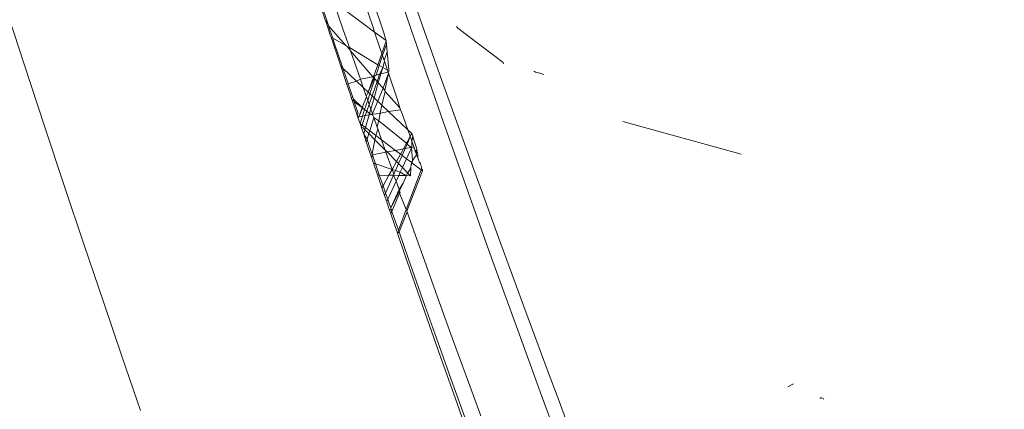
# Model space of a CAD drawing. Header units: millimetres. Extents: x 504675 to 860349, y -23215 to 63575.
# Tile 30 of 177: x 590966 to 591014, y 32714 to 32733. Entities that reach past the tile are written whole.
import ezdxf
from ezdxf import colors
from ezdxf.entities.mleader import LeaderData, LeaderLine
from ezdxf.math import Vec2, Vec3

# ---------------------------------------------------------------- set-up
doc = ezdxf.new("R2010")
doc.units = ezdxf.units.MM
doc.header["$LTSCALE"] = 10
doc.linetypes.add('LEVEL-F-OVERALL LAYOUT$0$HIDDEN', pattern=[0.375, 0.25, -0.125])
doc.layers.get('0').update_dxf_attribs({"linetype": 'CONTINUOUS'})
for name, color, linetype, lineweight in [('ARCH', 8, 'CONTINUOUS', 0), ('furniture', 8, 'CONTINUOUS', 5), ('LEVEL - C OVERALL LAYOUT$0$A-EQPM', 8, 'CONTINUOUS', 5), ('level-C-ELEVATION-$0$I-ANNO-TEXT', 8, 'CONTINUOUS', 18)]:
    doc.layers.add(name, color=color, linetype=linetype, lineweight=lineweight)
doc.layers.add('LEVEL-F-OVERALL LAYOUT$0$DASH1L', color=8, linetype='LEVEL-F-OVERALL LAYOUT$0$HIDDEN')
doc.styles.add('level-C-ELEVATION-$0$KGD - Note', font='romans.shx', dxfattribs={"width": 0.7, "height": 2})

# ---------------------------------------------------------------- blocks, each defined once
blk = doc.blocks.new('LEVEL - C OVERALL LAYOUT$0$Column Cladding - Column Cladding- 1200mm-V38-LEVEL C - PART PLAN 20')
at = {"layer": 'LEVEL - C OVERALL LAYOUT$0$A-EQPM', "color": 253, "lineweight": 5}
for radius, start, end in [(755, 90, 270), (746, 180, 360), (731, 180, 0)]:
    blk.add_arc((0, 0), radius, start, end, dxfattribs=at)
blk = doc.blocks.new('ARCH')
at = {"layer": 'LEVEL-F-OVERALL LAYOUT$0$DASH1L'}
h = blk.add_hatch(dxfattribs=at)
h.set_pattern_fill('ANGLE', color=8, scale=10, angle=352.0664)
h.set_pattern_definition([(352.0664444, (-404119.055, 373340.98), (9.6410197, 69.1814516), [50.8, -19.05]), (82.0664444, (-404119.055, 373340.98), (-69.1814516, 9.6410197), [50.8, -19.05])])
edge = h.paths.add_edge_path(flags=16)
edge.add_line((572074.712, 35847.062), (602196.904, 29528.217))
edge.add_line((602196.904, 29528.217), (599472.63, 39352.005))
edge.add_arc((597545.364, 38817.547), 2000, 15.499436, 89.998351)
edge.add_line((597545.422, 40817.547), (573256.113, 40817.547))
edge.add_arc((576210.344, 22394.182), 18658.72, 99.1099624, 106.6903327)
edge.add_line((570851.58, 40266.829), (572074.712, 35847.062))
h.paths.add_polyline_path([(583373.777, 40815.973), (583374.097, 40875.042), (586424.097, 40859.112), (586423.937, 40815.973)], flags=16)
h.paths.add_polyline_path([(600840.891, 34605.132), (600792.778, 34591.523), (599497.965, 39260.646), (599546.078, 39274.255)])
h.paths.add_polyline_path([(587210.4, 32671.778), (587194.965, 32598.383), (582692.955, 33542.787), (582708.389, 33616.182)])
edge = h.paths.add_edge_path()
edge.add_line((572071.73, 35387.893), (601863.317, 29138.4))
edge.add_arc((601986.5, 29725.619), 600, 258.152638, 375.499436)
edge.add_line((602564.68, 29885.956), (599906.265, 39472.258))
edge.add_arc((597545.364, 38817.547), 2450, 15.499436, 89.998351)
edge.add_line((597545.435, 41267.547), (573220.478, 41267.547))
edge.add_arc((576210.344, 22394.182), 19108.72, 99.0018321, 106.2358191)
edge.add_arc((571035.465, 40164.758), 600, 106.235819, 195.468967)
edge.add_line((570457.2, 40004.728), (571616.648, 35815.082))
edge.add_arc((572194.913, 35975.111), 600, 195.468967, 258.152638)
h.paths.add_polyline_path([(587210.4, 32671.778), (587195.409, 32600.494), (587195.432, 32600.49)])
at = {"layer": 'furniture'}
for p, q in [((590982.444, 32737.279), (590984.009, 32732.595)), ((590980.657, 32734.781), (590981.187, 32733.186)), ((590983.49, 32732.866), (590982.884, 32734.674)), ((590965.544, 32734.155), (590966.546, 32731.076)), ((590981.57, 32734.125), (590982.045, 32732.742)), ((590981.57, 32734.125), (590983.567, 32732.639)), ((590985.348, 32732.757), (590984.809, 32734.324)), ((590985.319, 32734.569), (590986.085, 32732.393)), ((590981.296, 32733.057), (590980.975, 32734.016)), ((590981.187, 32733.186), (590981.296, 32733.057)), ((590981.187, 32733.186), (590981.224, 32733.073)), ((590981.224, 32733.073), (590981.418, 32732.49)), ((590981.296, 32733.057), (590981.224, 32733.073)), ((590981.332, 32732.949), (590981.296, 32733.057)), ((590981.526, 32732.37), (590981.332, 32732.949)), ((590982.167, 32731.988), (590981.332, 32732.949)), ((590982.045, 32732.742), (590982.343, 32731.884)), ((590983.567, 32732.639), (590983.49, 32732.866)), ((590985.859, 32731.277), (590985.348, 32732.757)), ((590987.601, 32732.833), (590987.537, 32732.916)), ((590989.807, 32731.167), (590987.601, 32732.833)), ((590981.452, 32732.387), (590981.418, 32732.49)), ((590981.452, 32732.387), (590981.526, 32732.37)), ((590981.452, 32732.387), (590981.926, 32730.975)), ((590981.537, 32732.338), (590981.526, 32732.37)), ((590981.594, 32732.166), (590981.537, 32732.338)), ((590981.537, 32732.338), (590982.167, 32731.988)), ((590983.842, 32731.822), (590983.567, 32732.639)), ((590983.567, 32732.639), (590984.124, 32732.224)), ((590983.917, 32731.6), (590984.126, 32732.195)), ((590984.009, 32732.595), (590984.083, 32732.369)), ((590984.083, 32732.369), (590984.12, 32732.254)), ((590984.124, 32732.224), (590984.126, 32732.195)), ((590984.126, 32732.195), (590984.138, 32732.054)), ((590986.085, 32732.393), (590986.83, 32730.293)), ((590982.029, 32730.877), (590981.594, 32732.166)), ((590982.167, 32731.988), (590982.202, 32731.948)), ((590982.202, 32731.948), (590982.257, 32731.916)), ((590982.257, 32731.916), (590982.343, 32731.884)), ((590982.384, 32731.764), (590982.257, 32731.916)), ((590982.343, 32731.884), (590982.384, 32731.764)), ((590982.343, 32731.884), (590983.726, 32731.055)), ((590982.384, 32731.764), (590982.399, 32731.721)), ((590982.399, 32731.721), (590982.877, 32730.343)), ((590983.489, 32730.467), (590982.399, 32731.721)), ((590983.917, 32731.6), (590983.842, 32731.822)), ((590984.138, 32732.054), (590983.953, 32731.495)), ((590984.138, 32732.054), (590984.18, 32731.686)), ((590983.917, 32731.6), (590983.726, 32731.055)), ((590983.953, 32731.495), (590983.793, 32731.015)), ((590983.953, 32731.495), (590983.917, 32731.6)), ((590984.033, 32731.257), (590983.953, 32731.495)), ((590984.18, 32731.686), (590984.033, 32731.257)), ((590984.047, 32731.217), (590984.033, 32731.257)), ((590984.18, 32731.686), (590984.263, 32730.814)), ((590986.344, 32729.882), (590985.859, 32731.277)), ((590966.546, 32731.076), (590967.536, 32728.066)), ((590981.926, 32730.975), (590982.029, 32730.877)), ((590981.926, 32730.975), (590982.22, 32730.097)), ((590982.188, 32730.408), (590982.029, 32730.877)), ((590982.029, 32730.877), (590982.696, 32730.246)), ((590983.726, 32731.055), (590983.534, 32730.509)), ((590983.793, 32731.015), (590983.636, 32730.541)), ((590983.726, 32731.055), (590983.793, 32731.015)), ((590983.793, 32731.015), (590983.961, 32730.917)), ((590983.806, 32730.595), (590983.961, 32730.917)), ((590983.961, 32730.917), (590983.876, 32730.616)), ((590984.047, 32731.217), (590983.961, 32730.917)), ((590983.961, 32730.917), (590984.195, 32730.781)), ((590984.047, 32731.217), (590984.195, 32730.781)), ((590984.215, 32730.723), (590984.195, 32730.781)), ((590984.263, 32730.814), (590984.266, 32730.739)), ((590989.83, 32731.102), (590989.807, 32731.167)), ((590982.286, 32730.118), (590982.188, 32730.408)), ((590982.877, 32730.343), (590982.696, 32730.246)), ((590983.489, 32730.467), (590982.877, 32730.343)), ((590982.877, 32730.343), (590983.018, 32729.942)), ((590983.511, 32730.443), (590983.256, 32729.716)), ((590983.256, 32729.716), (590983.549, 32730.399)), ((590983.578, 32730.366), (590983.337, 32729.639)), ((590983.534, 32730.509), (590983.489, 32730.467)), ((590983.511, 32730.443), (590983.489, 32730.467)), ((590983.534, 32730.509), (590983.511, 32730.443)), ((590983.549, 32730.399), (590983.511, 32730.443)), ((590983.595, 32730.528), (590983.534, 32730.509)), ((590983.595, 32730.528), (590983.549, 32730.399)), ((590983.578, 32730.366), (590983.549, 32730.399)), ((590983.685, 32730.242), (590983.578, 32730.366)), ((590983.636, 32730.541), (590983.595, 32730.528)), ((590983.806, 32730.595), (590983.636, 32730.541)), ((590983.685, 32730.242), (590983.806, 32730.595)), ((590983.876, 32730.616), (590983.748, 32730.169)), ((590983.876, 32730.616), (590983.806, 32730.595)), ((590984.225, 32730.693), (590983.876, 32730.616)), ((590983.977, 32729.906), (590984.245, 32730.635)), ((590984.245, 32730.635), (590984.063, 32729.807)), ((590984.215, 32730.723), (590984.266, 32730.739)), ((590984.225, 32730.693), (590984.215, 32730.723)), ((590984.234, 32730.668), (590984.215, 32730.723)), ((590984.266, 32730.739), (590984.225, 32730.693)), ((590984.234, 32730.668), (590984.225, 32730.693)), ((590984.245, 32730.635), (590984.234, 32730.668)), ((590984.701, 32729.297), (590984.245, 32730.635)), ((590986.83, 32730.293), (590987.553, 32728.27)), ((590991.305, 32730.739), (590991.332, 32730.73)), ((590991.374, 32730.695), (590991.332, 32730.73)), ((590991.589, 32730.642), (590991.374, 32730.695)), ((590991.589, 32730.642), (590991.784, 32730.576)), ((590982.286, 32730.118), (590982.22, 32730.097)), ((590982.22, 32730.097), (590982.357, 32729.69)), ((590982.696, 32730.246), (590982.286, 32730.118)), ((590982.511, 32729.457), (590982.286, 32730.118)), ((590982.696, 32730.246), (590983.018, 32729.942)), ((590983.018, 32729.942), (590983.164, 32729.522)), ((590983.018, 32729.942), (590983.256, 32729.716)), ((590983.444, 32729.538), (590983.685, 32730.242)), ((590983.461, 32728.672), (590983.977, 32729.906)), ((590983.748, 32730.169), (590983.542, 32729.445)), ((590983.748, 32730.169), (590983.685, 32730.242)), ((590983.977, 32729.906), (590983.748, 32730.169)), ((590984.063, 32729.807), (590983.977, 32729.906)), ((590984.075, 32729.757), (590984.063, 32729.807)), ((590986.802, 32728.571), (590986.344, 32729.882)), ((590982.431, 32729.47), (590982.357, 32729.69)), ((590982.431, 32729.47), (590982.511, 32729.457)), ((590982.431, 32729.47), (590982.466, 32729.366)), ((590982.466, 32729.366), (590982.57, 32729.283)), ((590982.466, 32729.366), (590982.476, 32729.338)), ((590982.57, 32729.283), (590982.476, 32729.338)), ((590982.476, 32729.338), (590982.742, 32728.55)), ((590982.511, 32729.457), (590982.536, 32729.382)), ((590982.57, 32729.283), (590982.536, 32729.382)), ((590982.536, 32729.382), (590982.964, 32728.968)), ((590983.176, 32729.489), (590982.996, 32729.056)), ((590983.233, 32729.326), (590983.082, 32728.874)), ((590983.256, 32729.716), (590983.164, 32729.522)), ((590983.164, 32729.522), (590983.176, 32729.489)), ((590983.233, 32729.326), (590983.176, 32729.489)), ((590983.337, 32729.639), (590983.233, 32729.326)), ((590983.233, 32729.326), (590983.303, 32729.126)), ((590983.337, 32729.639), (590983.256, 32729.716)), ((590983.303, 32729.126), (590983.444, 32729.538)), ((590983.337, 32729.639), (590983.444, 32729.538)), ((590983.542, 32729.445), (590983.385, 32728.891)), ((590983.444, 32729.538), (590983.542, 32729.445)), ((590983.92, 32729.087), (590983.542, 32729.445)), ((590984.075, 32729.757), (590983.92, 32729.087)), ((590984.796, 32728.963), (590984.075, 32729.757)), ((590982.58, 32729.254), (590982.57, 32729.283)), ((590982.755, 32728.739), (590982.58, 32729.254)), ((590982.58, 32729.254), (590982.964, 32728.968)), ((590982.964, 32728.968), (590982.816, 32728.561)), ((590982.987, 32728.95), (590982.816, 32728.561)), ((590983.001, 32728.992), (590982.964, 32728.968)), ((590982.964, 32728.968), (590982.987, 32728.95)), ((590982.978, 32728.558), (590983.082, 32728.874)), ((590983.001, 32728.992), (590982.987, 32728.95)), ((590983.082, 32728.874), (590982.987, 32728.95)), ((590982.996, 32729.056), (590983.001, 32728.992)), ((590983.082, 32728.874), (590983.187, 32728.79)), ((590983.303, 32729.126), (590983.187, 32728.79)), ((590983.303, 32729.126), (590983.385, 32728.891)), ((590983.385, 32728.891), (590983.324, 32728.68)), ((590983.385, 32728.891), (590983.461, 32728.672)), ((590983.92, 32729.087), (590983.843, 32728.7)), ((590983.92, 32729.087), (590984.25, 32728.775)), ((590984.25, 32728.775), (590984.83, 32728.862)), ((590984.796, 32728.963), (590984.701, 32729.297)), ((590984.83, 32728.862), (590984.796, 32728.963)), ((590984.927, 32728.64), (590984.83, 32728.862)), ((590982.742, 32728.55), (590982.755, 32728.739)), ((590982.788, 32728.527), (590982.742, 32728.55)), ((590982.742, 32728.55), (590982.752, 32728.521)), ((590982.816, 32728.561), (590982.752, 32728.521)), ((590982.752, 32728.521), (590982.788, 32728.527)), ((590982.752, 32728.521), (590982.777, 32728.447)), ((590982.788, 32728.527), (590982.777, 32728.447)), ((590982.86, 32728.203), (590982.777, 32728.447)), ((590982.788, 32728.527), (590982.816, 32728.561)), ((590982.816, 32728.561), (590982.887, 32728.543)), ((590982.86, 32728.203), (590982.978, 32728.558)), ((590982.887, 32728.543), (590982.978, 32728.558)), ((590982.965, 32728.123), (590983.116, 32728.581)), ((590982.978, 32728.558), (590983.116, 32728.581)), ((590983.116, 32728.581), (590983.187, 32728.79)), ((590983.116, 32728.581), (590983.305, 32728.612)), ((590983.305, 32728.612), (590983.13, 32727.998)), ((590983.187, 32728.79), (590983.324, 32728.68)), ((590983.324, 32728.68), (590983.305, 32728.612)), ((590983.305, 32728.612), (590983.37, 32728.644)), ((590983.324, 32728.68), (590983.37, 32728.644)), ((590983.33, 32727.845), (590983.525, 32728.491)), ((590983.37, 32728.644), (590983.431, 32728.632)), ((590983.37, 32728.644), (590983.393, 32728.626)), ((590983.393, 32728.626), (590983.431, 32728.632)), ((590983.461, 32728.672), (590983.431, 32728.632)), ((590983.431, 32728.632), (590983.473, 32728.639)), ((590983.473, 32728.639), (590983.461, 32728.672)), ((590983.461, 32728.672), (590983.585, 32728.658)), ((590983.473, 32728.639), (590983.525, 32728.491)), ((590983.525, 32728.491), (590983.688, 32728.023)), ((590983.525, 32728.491), (590983.769, 32728.325)), ((590983.585, 32728.658), (590983.843, 32728.7)), ((590983.769, 32728.325), (590983.843, 32728.7)), ((590983.843, 32728.7), (590983.87, 32728.704)), ((590983.87, 32728.704), (590984.25, 32728.775)), ((590984.25, 32728.775), (590985.186, 32727.888)), ((590985.124, 32728.067), (590984.927, 32728.64)), ((590986.802, 32728.571), (590987.641, 32726.182)), ((590967.536, 32728.066), (590968.509, 32725.139)), ((590982.894, 32728.102), (590982.86, 32728.203)), ((590982.86, 32728.203), (590982.965, 32728.123)), ((590982.937, 32728.059), (590982.894, 32728.102)), ((590982.923, 32728.017), (590982.937, 32728.059)), ((590983.038, 32727.676), (590982.923, 32728.017)), ((590983.014, 32727.981), (590982.923, 32728.017)), ((590982.937, 32728.059), (590982.965, 32728.123)), ((590982.965, 32728.123), (590983.13, 32727.998)), ((590983.1, 32727.894), (590983.014, 32727.981)), ((590983.038, 32727.676), (590983.1, 32727.894)), ((590983.13, 32727.998), (590983.1, 32727.894)), ((590983.286, 32727.706), (590983.1, 32727.894)), ((590983.13, 32727.998), (590983.33, 32727.845)), ((590983.72, 32727.932), (590983.629, 32727.618)), ((590983.763, 32728.298), (590983.688, 32728.023)), ((590983.688, 32728.023), (590983.72, 32727.932)), ((590983.72, 32727.932), (590983.904, 32727.409)), ((590983.769, 32728.325), (590983.763, 32728.298)), ((590983.769, 32728.325), (590985.12, 32727.246)), ((590985.186, 32727.888), (590985.124, 32728.067)), ((590985.295, 32727.574), (590985.186, 32727.888)), ((590985.186, 32727.888), (590985.376, 32727.708)), ((590987.553, 32728.27), (590988.253, 32726.324)), ((591001.369, 32726.712), (590995.627, 32728.291)), ((590983.201, 32727.434), (590983.038, 32727.676)), ((590983.038, 32727.676), (590983.162, 32727.31)), ((590983.162, 32727.31), (590983.201, 32727.434)), ((590983.201, 32727.434), (590983.286, 32727.706)), ((590983.295, 32727.159), (590983.201, 32727.434)), ((590983.286, 32727.706), (590983.33, 32727.845)), ((590983.586, 32727.404), (590983.286, 32727.706)), ((590983.33, 32727.845), (590983.629, 32727.618)), ((590983.629, 32727.618), (590983.586, 32727.404)), ((590983.629, 32727.618), (590983.904, 32727.409)), ((590983.904, 32727.409), (590984.082, 32726.903)), ((590983.904, 32727.409), (590984.582, 32726.893)), ((590985.295, 32727.574), (590985.141, 32727.284)), ((590985.176, 32727.255), (590985.295, 32727.574)), ((590985.376, 32727.708), (590985.295, 32727.574)), ((590985.377, 32727.338), (590985.295, 32727.574)), ((590985.376, 32727.708), (590985.388, 32727.671)), ((590985.377, 32727.338), (590985.416, 32727.589)), ((590985.388, 32727.671), (590985.416, 32727.589)), ((590985.416, 32727.589), (590985.477, 32727.403)), ((590983.162, 32727.31), (590983.277, 32726.971)), ((590983.277, 32726.971), (590983.382, 32726.663)), ((590983.449, 32726.712), (590983.295, 32727.159)), ((590983.586, 32727.404), (590983.449, 32726.712)), ((590984.082, 32726.903), (590983.586, 32727.404)), ((590984.582, 32726.893), (590984.966, 32726.967)), ((590984.966, 32726.967), (590984.824, 32726.71)), ((590984.908, 32726.646), (590985.057, 32726.984)), ((590985.12, 32727.246), (590984.966, 32726.967)), ((590984.966, 32726.967), (590985.057, 32726.984)), ((590985.057, 32726.984), (590985.148, 32727.19)), ((590985.057, 32726.984), (590985.336, 32727.038)), ((590985.364, 32727.015), (590985.119, 32726.486)), ((590985.141, 32727.284), (590985.12, 32727.246)), ((590985.12, 32727.246), (590985.148, 32727.19)), ((590985.148, 32727.19), (590985.176, 32727.255)), ((590985.336, 32727.038), (590985.148, 32727.19)), ((590985.336, 32727.038), (590985.378, 32727.046)), ((590985.364, 32727.015), (590985.378, 32727.046)), ((590985.414, 32726.392), (590985.364, 32727.015)), ((590985.44, 32727.156), (590985.377, 32727.338)), ((590985.378, 32727.046), (590985.377, 32727.338)), ((590985.378, 32727.046), (590985.499, 32726.989)), ((590985.499, 32726.989), (590985.44, 32727.156)), ((590985.477, 32727.403), (590985.596, 32727.022)), ((590985.521, 32726.926), (590985.499, 32726.989)), ((590985.596, 32727.022), (590985.638, 32726.874)), ((590983.382, 32726.663), (590983.46, 32726.678)), ((590983.382, 32726.663), (590983.418, 32726.557)), ((590983.48, 32726.62), (590983.418, 32726.557)), ((590983.418, 32726.557), (590983.517, 32726.266)), ((590983.449, 32726.712), (590983.46, 32726.678)), ((590983.46, 32726.678), (590984.117, 32726.804)), ((590983.46, 32726.678), (590983.48, 32726.62)), ((590983.613, 32726.234), (590983.48, 32726.62)), ((590984.082, 32726.903), (590984.117, 32726.804)), ((590984.17, 32726.814), (590984.082, 32726.903)), ((590984.117, 32726.804), (590984.17, 32726.814)), ((590984.117, 32726.804), (590984.413, 32725.965)), ((590984.17, 32726.814), (590984.582, 32726.893)), ((590984.627, 32726.353), (590984.17, 32726.814)), ((590984.582, 32726.893), (590984.824, 32726.71)), ((590984.824, 32726.71), (590984.627, 32726.353)), ((590984.733, 32726.247), (590984.908, 32726.646)), ((590984.824, 32726.71), (590984.908, 32726.646)), ((590984.908, 32726.646), (590985.119, 32726.486)), ((590985.119, 32726.486), (590984.92, 32726.057)), ((590985.369, 32726.295), (590985.119, 32726.486)), ((590985.607, 32726.681), (590985.414, 32726.392)), ((590985.545, 32726.858), (590985.521, 32726.926)), ((590985.638, 32726.874), (590985.521, 32726.926)), ((590985.563, 32726.807), (590985.545, 32726.858)), ((590985.545, 32726.858), (590985.608, 32726.856)), ((590985.608, 32726.856), (590985.563, 32726.807)), ((590985.563, 32726.807), (590985.619, 32726.808)), ((590985.574, 32726.775), (590985.563, 32726.807)), ((590985.619, 32726.808), (590985.574, 32726.775)), ((590985.588, 32726.734), (590985.574, 32726.775)), ((590985.65, 32726.773), (590985.588, 32726.734)), ((590985.607, 32726.681), (590985.588, 32726.734)), ((590985.663, 32726.522), (590985.607, 32726.681)), ((590985.608, 32726.856), (590985.619, 32726.808)), ((590985.638, 32726.874), (590985.619, 32726.808)), ((590985.65, 32726.773), (590985.619, 32726.808)), ((590985.65, 32726.773), (590985.663, 32726.665)), ((590985.663, 32726.665), (590985.663, 32726.522)), ((590985.743, 32726.297), (590985.663, 32726.522)), ((590983.517, 32726.266), (590983.709, 32725.703)), ((590983.517, 32726.266), (590983.613, 32726.234)), ((590983.796, 32725.701), (590983.613, 32726.234)), ((590983.613, 32726.234), (590984.413, 32725.965)), ((590984.627, 32726.353), (590984.413, 32725.965)), ((590984.583, 32725.907), (590984.733, 32726.247)), ((590984.733, 32726.247), (590984.627, 32726.353)), ((590984.92, 32726.057), (590984.733, 32726.247)), ((590984.92, 32726.057), (590984.815, 32725.829)), ((590985.17, 32725.805), (590984.92, 32726.057)), ((590985.329, 32726.037), (590985.215, 32725.847)), ((590985.311, 32725.662), (590985.329, 32726.037)), ((590985.329, 32726.037), (590985.338, 32726.208)), ((590985.338, 32726.208), (590985.369, 32726.295)), ((590985.395, 32726.275), (590985.338, 32726.208)), ((590985.369, 32726.295), (590985.414, 32726.392)), ((590985.369, 32726.295), (590985.395, 32726.275)), ((590985.414, 32726.392), (590985.395, 32726.275)), ((590985.395, 32726.275), (590985.827, 32725.947)), ((590985.743, 32726.297), (590985.792, 32726.25)), ((590985.792, 32726.25), (590985.852, 32726.057)), ((590985.827, 32725.947), (590985.849, 32726.007)), ((590985.849, 32726.007), (590985.852, 32726.057)), ((590985.849, 32726.007), (590985.89, 32725.926)), ((590987.641, 32726.182), (590988.385, 32724.083)), ((590988.253, 32726.324), (590988.929, 32724.454)), ((590983.709, 32725.703), (590983.923, 32725.079)), ((590983.709, 32725.703), (590983.796, 32725.701)), ((590983.81, 32725.663), (590983.796, 32725.701)), ((590983.81, 32725.663), (590984.26, 32725.689)), ((590983.977, 32725.177), (590983.81, 32725.663)), ((590984.26, 32725.689), (590983.977, 32725.177)), ((590984.103, 32724.815), (590984.485, 32725.683)), ((590984.413, 32725.965), (590984.26, 32725.689)), ((590984.26, 32725.689), (590984.485, 32725.683)), ((590984.413, 32725.965), (590984.477, 32725.783)), ((590984.413, 32725.965), (590984.583, 32725.907)), ((590984.477, 32725.783), (590984.5, 32725.718)), ((590984.485, 32725.683), (590984.5, 32725.718)), ((590984.485, 32725.683), (590984.614, 32725.396)), ((590984.485, 32725.683), (590984.744, 32725.677)), ((590984.5, 32725.718), (590984.583, 32725.907)), ((590984.583, 32725.907), (590984.815, 32725.829)), ((590984.744, 32725.677), (590984.614, 32725.396)), ((590984.815, 32725.829), (590984.744, 32725.677)), ((590984.744, 32725.677), (590985.078, 32725.668)), ((590984.815, 32725.829), (590985.078, 32725.668)), ((590985.112, 32725.667), (590984.958, 32725.298)), ((590985.078, 32725.668), (590985.112, 32725.667)), ((590985.827, 32725.947), (590985.104, 32724.015)), ((590985.112, 32725.667), (590985.17, 32725.805)), ((590985.311, 32725.662), (590985.112, 32725.667)), ((590985.894, 32725.896), (590985.128, 32723.946)), ((590985.215, 32725.847), (590985.17, 32725.805)), ((590985.311, 32725.662), (590985.17, 32725.805)), ((590985.827, 32725.947), (590985.894, 32725.896)), ((590985.89, 32725.926), (590985.894, 32725.896)), ((590968.509, 32725.139), (590969.463, 32722.293)), ((590983.977, 32725.177), (590983.923, 32725.079)), ((590983.923, 32725.079), (590984.052, 32724.7)), ((590984.103, 32724.815), (590983.977, 32725.177)), ((590984.614, 32725.396), (590984.206, 32724.515)), ((590984.614, 32725.396), (590984.76, 32724.985)), ((590984.958, 32725.298), (590984.76, 32724.985)), ((590984.958, 32725.298), (590984.782, 32724.922)), ((590984.052, 32724.7), (590984.103, 32724.815)), ((590984.052, 32724.7), (590984.154, 32724.401)), ((590984.206, 32724.515), (590984.103, 32724.815)), ((590984.76, 32724.985), (590984.349, 32724.102)), ((590984.349, 32724.102), (590984.782, 32724.922)), ((590984.78, 32724.81), (590984.41, 32723.928)), ((590984.76, 32724.985), (590984.782, 32724.922)), ((590984.803, 32724.864), (590984.78, 32724.81)), ((590984.78, 32724.81), (590985.104, 32724.015)), ((590984.782, 32724.922), (590984.803, 32724.864)), ((590984.206, 32724.515), (590984.154, 32724.401)), ((590984.154, 32724.401), (590984.177, 32724.333)), ((590984.177, 32724.333), (590984.296, 32723.988)), ((590984.295, 32724.258), (590984.206, 32724.515)), ((590984.349, 32724.102), (590984.295, 32724.258)), ((590984.349, 32724.102), (590984.37, 32724.044)), ((590988.385, 32724.083), (590989.039, 32722.252)), ((590988.929, 32724.454), (590989.582, 32722.661)), ((590984.37, 32724.044), (590984.296, 32723.988)), ((590984.296, 32723.988), (590984.348, 32723.836)), ((590984.41, 32723.928), (590984.348, 32723.836)), ((590984.348, 32723.836), (590984.359, 32723.806)), ((590984.41, 32723.928), (590984.359, 32723.806)), ((590984.359, 32723.806), (590984.678, 32722.878)), ((590984.41, 32723.928), (590984.37, 32724.044)), ((590984.728, 32723.012), (590984.41, 32723.928)), ((590985.104, 32724.015), (590984.728, 32723.012)), ((590985.141, 32723.911), (590984.757, 32722.929)), ((590985.104, 32724.015), (590985.128, 32723.946)), ((590985.128, 32723.946), (590985.141, 32723.911)), ((590985.141, 32723.911), (590985.244, 32723.621)), ((590985.244, 32723.621), (590985.987, 32721.538)), ((590984.748, 32722.957), (590984.678, 32722.878)), ((590984.757, 32722.929), (590984.678, 32722.878)), ((590984.678, 32722.878), (590985.057, 32721.777)), ((590984.748, 32722.957), (590984.728, 32723.012)), ((590984.757, 32722.929), (590984.748, 32722.957)), ((590985.199, 32721.664), (590984.757, 32722.929)), ((590989.582, 32722.661), (590990.21, 32720.944)), ((590969.463, 32722.293), (590970.399, 32719.529)), ((590989.775, 32720.205), (590989.039, 32722.252)), ((590985.057, 32721.777), (590985.916, 32719.302)), ((590985.199, 32721.664), (590986.013, 32719.35)), ((590985.987, 32721.538), (590986.708, 32719.534)), ((590990.21, 32720.944), (590990.814, 32719.304)), ((590990.579, 32717.984), (590989.775, 32720.205)), ((590970.399, 32719.529), (590971.314, 32716.85)), ((590985.916, 32719.302), (590986.754, 32716.908)), ((590986.013, 32719.35), (590986.736, 32717.311)), ((590986.708, 32719.534), (590987.404, 32717.609)), ((590990.814, 32719.304), (590991.393, 32717.739)), ((590991.119, 32716.504), (590990.579, 32717.984)), ((590987.404, 32717.609), (590988.076, 32715.762)), ((590991.393, 32717.739), (590991.946, 32716.251)), ((590986.736, 32717.311), (590987.372, 32715.529)), ((590986.754, 32716.908), (590987.569, 32714.595)), ((590971.314, 32716.85), (590972.209, 32714.252)), ((590991.613, 32715.156), (590991.119, 32716.504)), ((590991.946, 32716.251), (590992.474, 32714.838)), ((590988.156, 32713.35), (590987.372, 32715.529)), ((590988.076, 32715.762), (590988.723, 32713.994)), ((591003.634, 32715.407), (591003.898, 32715.554)), ((590992.064, 32713.933), (590991.613, 32715.156)), ((590987.569, 32714.595), (590988.362, 32712.362)), ((590993.449, 32712.241), (590992.474, 32714.838)), ((591005.189, 32714.862), (591005.249, 32714.895)), ((591005.238, 32714.845), (591005.291, 32714.875)), ((591005.339, 32714.81), (591005.379, 32714.832))]:
    blk.add_line(p, q, dxfattribs=at)
at = {"color": 253, "lineweight": 5, "rotation": 352.0664444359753}
blk.add_blockref('LEVEL - C OVERALL LAYOUT$0$Column Cladding - Column Cladding- 1200mm-V38-LEVEL C - PART PLAN 20', (591721.713, 33073.944), dxfattribs=at)
blk = doc.blocks.new('level-C-ELEVATION-$0$_Open90')
at = {"color": 0, "linetype": 'ByBlock', "lineweight": -2}
for p, q in [((-0.5, 0.5), (0, 0)), ((0, 0), (-1, 0)), ((0, 0), (-0.5, -0.5))]:
    blk.add_line(p, q, dxfattribs=at)

msp = doc.modelspace()

# ---------------------------------------------------------------- block references
at = {"layer": 'ARCH'}
msp.add_blockref('ARCH', (0, 0), dxfattribs=at)

# ---------------------------------------------------------------- leaders
at = {"layer": 'level-C-ELEVATION-$0$I-ANNO-TEXT', "ltscale": 0.25}
ml = msp.add_multileader_mtext('Standard', dxfattribs=at)
ml.set_content('{\\fIBM Plex Mono Medium|b0|i0|c0|p49;SIGNAGE}', color=142, style='level-C-ELEVATION-$0$KGD - Note')
ml.set_leader_properties(color=1)
ml.set_arrow_properties(name='level-C-ELEVATION-$0$_Open90')
ml.build(insert=Vec2(0, 0))
ml.multileader.update_dxf_attribs({"text_right_attachment_type": 3, "dogleg_length": 3, "arrow_head_size": 100, "scale": 50})
ctx = ml.context
ctx.base_point, ctx.scale, ctx.char_height, ctx.arrow_head_size, ctx.landing_gap_size, ctx.plane_origin, ctx.plane_x_axis, ctx.plane_y_axis = Vec3(635485.687, 31928.669), 50, 100, 100, 50, Vec3(635310.34, 32749.039), Vec3(0.965084, 0.261939), Vec3(-0.261939, 0.965084)
ctx.right_attachment, ctx.text_align_type = 3, 2
notes = []
notes.append((ctx, [(1, (1, 1, 0), (636135.51, 32105.041), (-0.965084, -0.261939), 150, [(0, [(636640.118, 33032.464)], 0, [])])]))
ctx.mtext.insert, ctx.mtext.text_direction, ctx.mtext.rotation, ctx.mtext.width, ctx.mtext.alignment, ctx.mtext.flow_direction = Vec3(635932.016, 32091.257), Vec3(0.965084, 0.261939), 0.265031, 1652.66293, 3, 5
for ctx, leaders in notes:
    for number, flags, end, landing, length, lines in leaders:
        leader = LeaderData()
        leader.index, (leader.has_last_leader_line, leader.has_dogleg_vector, leader.attachment_direction) = number, flags
        leader.last_leader_point, leader.dogleg_vector, leader.dogleg_length = Vec3(end), Vec3(landing), length
        for number, points, colour, breaks in lines:
            line = LeaderLine()
            line.index, line.vertices, line.color, line.breaks = number, Vec3.list(points), colors.encode_raw_color(colour), breaks
            leader.lines.append(line)
        ctx.leaders.append(leader)

doc.saveas('drawing.dxf')
